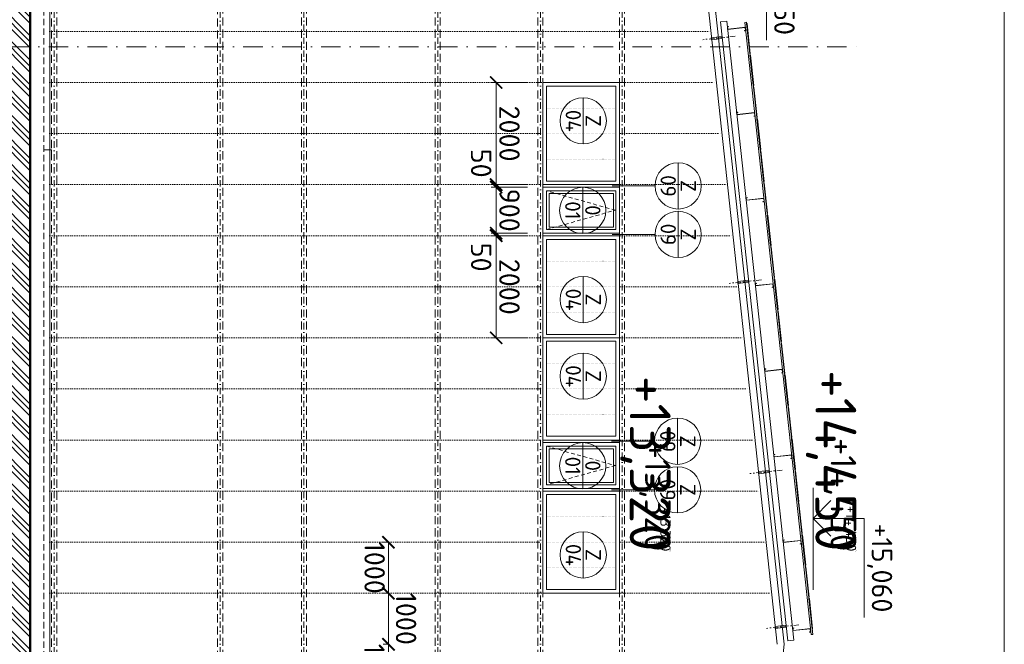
# Model space of a CAD drawing. Header units: millimetres. Extents: x -725694 to 5289369, y -1488057 to 2187451.
# Tile 20 of 256: x -85901 to -66620, y 11700 to 23930. Entities that reach past the tile are written whole.
import ezdxf
from ezdxf.enums import TextEntityAlignment as Align

# ---------------------------------------------------------------- set-up
doc = ezdxf.new("R2010")
doc.units = ezdxf.units.MM
for name, pattern in [('CARKOVANA', [5, 3, -2]), ('CENTERX2', [101.6, 63.5, -12.7, 12.7, -12.7]), ('DASHDOT', [25.4, 12.7, -6.35, 0, -6.35]), ('DOT', [6.35, 0, -6.35]), ('HIDDEN', [9.525, 6.35, -3.175])]:
    doc.linetypes.add(name, pattern=pattern)
doc.layers.get('Defpoints').update_dxf_attribs({"color": 8})
for name, color, linetype in [('0 @ 1', 7, 'Continuous'), ('0 @ 10', 7, 'Continuous'), ('0 @ 100', 7, 'Continuous'), ('0 @ 200', 7, 'Continuous'), ('0 @ 250 (1)', 7, 'Continuous'), ('0 @ 250 (2)', 7, 'Continuous'), ('0 @ 400', 7, 'Continuous')]:
    doc.layers.add(name, color=color, linetype=linetype)
for name, color, linetype, lineweight in [('A99_FVE_řez', 6, 'Continuous', 5), ('A99_N_kce-pohl', 1, 'Continuous', 9), ('A99_N_kce-rez-ten', 4, 'Continuous', 9), ('A99_N_koty-200', 5, 'Continuous', 5), ('A99_N_koty-200 @ 200', 5, 'Continuous', 5), ('A99_N_koty-200-vysk', 6, 'Continuous', 9), ('A99_N_osy', 1, 'CENTERX2', 9), ('A99_N_sraf', 252, 'Continuous', 0), ('A99_N_znaceni 200', 5, 'Continuous', 5), ('A99_S_kce-rez-sil', 7, 'Continuous', 15), ('A99_S_osy', 1, 'CENTERX2', 5), ('A99_S_sraf', 252, 'Continuous', 9)]:
    doc.layers.add(name, color=color, linetype=linetype, lineweight=lineweight)
doc.styles.add('A99_kota', font='isocpeur.ttf', dxfattribs={"height": 2})
doc.styles.add('A99_popis', font='isocpeur.ttf')
doc.dimstyles.new('A99_kota_200 new', dxfattribs={"dimscale": 200, "dimtxt": 2, "dimasz": 1.2, "dimexe": 0.5, "dimexo": 1.5, "dimgap": 0.3, "dimtad": 1, "dimdec": 0, "dimzin": 3, "dimdsep": 46, "dimtxsty": 'A99_kota', "dimblk": 'ARCHTICK', "dimcen": 2.5, "dimazin": 2, "dimtfac": 0.75, "dimtdec": 0, "dimtmove": 2, "dimatfit": 0, "dimfxl": 0, "dimtolj": 1, "dimtzin": 0, "dimlwd": 5, "dimlwe": 5, "dimarcsym": 0})

# ---------------------------------------------------------------- blocks, each defined once
blk = doc.blocks.new('*U24')
at = {"color": 0, "linetype": 'ByBlock', "lineweight": -2}
blk.add_line((-3, 0), (7, 0), dxfattribs=at)
for points in [[(0, 0), (0, 5), (0, 5), (9.7, 5)], [(-1.75, 1.75), (0, 0), (1.75, 1.75)]]:
    blk.add_lwpolyline(points, dxfattribs=at)
at = {"color": 0, "linetype": 'ByBlock', "lineweight": -2, "style": 'A99_kota'}
for tag, p in [('VYSKA', (9.2, 7.75)), ('POPIS', (9.2, 4.5))]:
    blk.add_attdef(tag, text='', height=2, dxfattribs=at).set_placement(p, align=Align.TOP_RIGHT)
blk = doc.blocks.new('*U6764')
at = {"layer": 'A99_N_koty-200-vysk', "lineweight": 5}
ref = blk.add_blockref('*U24', (-70975, 30545), dxfattribs=dict(at, xscale=200, yscale=200, zscale=200, rotation=270))
ref.add_attrib('VYSKA', '+14,450', dxfattribs={"layer": '0 @ 200', "color": 0, "linetype": 'ByBlock', "lineweight": -2, "height": 400, "rotation": 270, "style": 'A99_kota'}).set_placement((-69425, 28705), align=Align.TOP_RIGHT)
ref = blk.add_blockref('*U24', (-70975, 30545), dxfattribs=dict(at, xscale=200, yscale=200, zscale=200, rotation=270))
ref.add_attrib('VYSKA', '+14,450', dxfattribs={"layer": '0 @ 100', "color": 0, "linetype": 'ByBlock', "lineweight": -2, "height": 200, "rotation": 270, "style": 'A99_kota'}).set_placement((-69520, 13520), align=Align.TOP_RIGHT)
ref = blk.add_blockref('*U24', (-70975, 30545), dxfattribs=dict(at, xscale=200, yscale=200, zscale=200, rotation=270))
ref.add_attrib('VYSKA', '+14,450', dxfattribs={"layer": '0 @ 1', "color": 0, "linetype": 'ByBlock', "lineweight": -2, "height": 2, "rotation": 270, "style": 'A99_kota'}).set_placement((-69520, 13520), align=Align.TOP_RIGHT)
ref = blk.add_blockref('*U24', (-70975, 30545), dxfattribs=dict(at, xscale=200, yscale=200, zscale=200, rotation=270))
ref.add_attrib('VYSKA', '+14,450', dxfattribs={"layer": '0 @ 400', "color": 0, "linetype": 'ByBlock', "lineweight": -2, "height": 800, "rotation": 270, "style": 'A99_kota'}).set_placement((-69520, 13520), align=Align.TOP_RIGHT)
ref = blk.add_blockref('*U24', (-70975, 30545), dxfattribs=dict(at, xscale=200, yscale=200, zscale=200, rotation=270))
ref.add_attrib('VYSKA', '+14,450', dxfattribs={"layer": '0 @ 10', "color": 0, "linetype": 'ByBlock', "lineweight": -2, "height": 20, "rotation": 270, "style": 'A99_kota'}).set_placement((-69520, 13520), align=Align.TOP_RIGHT)
ref = blk.add_blockref('*U24', (-70975, 30545), dxfattribs=dict(at, xscale=200, yscale=200, zscale=200, rotation=270))
ref.add_attrib('VYSKA', '+14,450', dxfattribs={"layer": '0 @ 250 (1)', "color": 0, "linetype": 'ByBlock', "lineweight": -2, "height": 500, "rotation": 270, "style": 'A99_kota'}).set_placement((-69520, 13520), align=Align.TOP_RIGHT)
ref = blk.add_blockref('*U24', (-70975, 30545), dxfattribs=dict(at, xscale=200, yscale=200, zscale=200, rotation=270))
ref.add_attrib('VYSKA', '+14,450', dxfattribs={"layer": '0 @ 250 (2)', "color": 0, "linetype": 'ByBlock', "lineweight": -2, "height": 500, "rotation": 270, "style": 'A99_kota'}).set_placement((-69520, 13520), align=Align.TOP_RIGHT)
blk = doc.blocks.new('*U57')
at = {"color": 0, "linetype": 'ByBlock', "lineweight": -2}
blk.add_line((3, 0), (-7, 0), dxfattribs=at)
for points in [[(0, 0), (0, 5), (0, 5), (-9.7, 5)], [(1.75, 1.75), (0, 0), (-1.75, 1.75)]]:
    blk.add_lwpolyline(points, dxfattribs=at)
at = {"color": 0, "linetype": 'ByBlock', "lineweight": -2, "style": 'A99_kota'}
blk.add_attdef('VYSKA', text='', height=2, dxfattribs=at).set_placement((-2, 7.75), align=Align.TOP_RIGHT)
blk.add_attdef('POPIS', text='', height=2, dxfattribs=at).set_placement((-9.2, 4.5), align=Align.TOP_LEFT)
blk = doc.blocks.new('*U6771')
at = {"layer": 'A99_N_koty-200-vysk', "lineweight": 5}
ref = blk.add_blockref('*U57', (-70925, 10820), dxfattribs=dict(at, xscale=-200, yscale=200, zscale=200, rotation=269.9999999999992))
ref.add_attrib('VYSKA', '+14,500', dxfattribs={"layer": '0 @ 400', "color": 0, "linetype": 'ByBlock', "lineweight": -2, "height": 800, "rotation": 270, "style": 'A99_kota'}).set_placement((-69520, 28805), align=Align.TOP_RIGHT)
ref = blk.add_blockref('*U57', (-70925, 10820), dxfattribs=dict(at, xscale=-200, yscale=200, zscale=200, rotation=269.9999999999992))
ref.add_attrib('VYSKA', '+14,500', dxfattribs={"layer": '0 @ 250 (1)', "color": 0, "linetype": 'ByBlock', "lineweight": -2, "height": 500, "rotation": 270, "style": 'A99_kota'}).set_placement((-69520, 28805), align=Align.TOP_RIGHT)
ref = blk.add_blockref('*U57', (-70925, 10820), dxfattribs=dict(at, xscale=-200, yscale=200, zscale=200, rotation=269.9999999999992))
ref.add_attrib('VYSKA', '+14,500', dxfattribs={"layer": '0 @ 250 (2)', "color": 0, "linetype": 'ByBlock', "lineweight": -2, "height": 500, "rotation": 270, "style": 'A99_kota'}).set_placement((-69520, 28805), align=Align.TOP_RIGHT)
ref = blk.add_blockref('*U57', (-70925, 10820), dxfattribs=dict(at, xscale=-200, yscale=200, zscale=200, rotation=269.9999999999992))
ref.add_attrib('VYSKA', '+14,500', dxfattribs={"layer": '0 @ 100', "color": 0, "linetype": 'ByBlock', "lineweight": -2, "height": 200, "rotation": 270, "style": 'A99_kota'}).set_placement((-69520, 28805), align=Align.TOP_RIGHT)
ref = blk.add_blockref('*U57', (-70925, 10820), dxfattribs=dict(at, xscale=-200, yscale=200, zscale=200, rotation=269.9999999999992))
ref.add_attrib('VYSKA', '+14,500', dxfattribs={"layer": '0 @ 10', "color": 0, "linetype": 'ByBlock', "lineweight": -2, "height": 20, "rotation": 270, "style": 'A99_kota'}).set_placement((-69520, 28805), align=Align.TOP_RIGHT)
ref = blk.add_blockref('*U57', (-70925, 10820), dxfattribs=dict(at, xscale=-200, yscale=200, zscale=200, rotation=269.9999999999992))
ref.add_attrib('VYSKA', '+14,500', dxfattribs={"layer": '0 @ 1', "color": 0, "linetype": 'ByBlock', "lineweight": -2, "height": 2, "rotation": 270, "style": 'A99_kota'}).set_placement((-69520, 28805), align=Align.TOP_RIGHT)
ref = blk.add_blockref('*U57', (-70925, 10820), dxfattribs=dict(at, xscale=-200, yscale=200, zscale=200, rotation=269.9999999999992))
ref.add_attrib('VYSKA', '+14,500', dxfattribs={"layer": '0 @ 200', "color": 0, "linetype": 'ByBlock', "lineweight": -2, "height": 400, "rotation": 270, "style": 'A99_kota'}).set_placement((-69375, 8980), align=Align.TOP_RIGHT)
blk = doc.blocks.new('*U104')
at = {"color": 0, "linetype": 'ByBlock', "lineweight": -2}
blk.add_line((-3, 0), (7, 0), dxfattribs=at)
for points in [[(0, 0), (0, 5), (0, 5), (9.7, 5)], [(-1.75, 1.75), (0, 0), (1.75, 1.75)]]:
    blk.add_lwpolyline(points, dxfattribs=at)
at = {"color": 0, "linetype": 'ByBlock', "lineweight": -2, "style": 'A99_kota'}
for tag, p in [('VYSKA', (9.2, 7.75)), ('POPIS', (9.2, 4.5))]:
    blk.add_attdef(tag, text='', height=2, dxfattribs=at).set_placement(p, align=Align.TOP_RIGHT)
blk = doc.blocks.new('*U6774')
at = {"layer": 'A99_N_koty-200-vysk', "lineweight": 5}
ref = blk.add_blockref('*U104', (-72276, 25470), dxfattribs=dict(at, xscale=200, yscale=200, zscale=200, rotation=270))
ref.add_attrib('VYSKA', '+13,150', dxfattribs={"layer": '0 @ 200', "color": 0, "linetype": 'ByBlock', "lineweight": -2, "height": 400, "rotation": 270, "style": 'A99_kota'}).set_placement((-70726, 23630), align=Align.TOP_RIGHT)
ref = blk.add_blockref('*U104', (-72276, 25470), dxfattribs=dict(at, xscale=200, yscale=200, zscale=200, rotation=270))
ref.add_attrib('VYSKA', '+13,150', dxfattribs={"layer": '0 @ 100', "color": 0, "linetype": 'ByBlock', "lineweight": -2, "height": 200, "rotation": 270, "style": 'A99_kota'}).set_placement((-70771, 7321), align=Align.TOP_RIGHT)
ref = blk.add_blockref('*U104', (-72276, 25470), dxfattribs=dict(at, xscale=200, yscale=200, zscale=200, rotation=270))
ref.add_attrib('VYSKA', '+13,150', dxfattribs={"layer": '0 @ 1', "color": 0, "linetype": 'ByBlock', "lineweight": -2, "height": 2, "rotation": 270, "style": 'A99_kota'}).set_placement((-70771, 7321), align=Align.TOP_RIGHT)
ref = blk.add_blockref('*U104', (-72276, 25470), dxfattribs=dict(at, xscale=200, yscale=200, zscale=200, rotation=270))
ref.add_attrib('VYSKA', '+13,150', dxfattribs={"layer": '0 @ 400', "color": 0, "linetype": 'ByBlock', "lineweight": -2, "height": 800, "rotation": 270, "style": 'A99_kota'}).set_placement((-70771, 7321), align=Align.TOP_RIGHT)
ref = blk.add_blockref('*U104', (-72276, 25470), dxfattribs=dict(at, xscale=200, yscale=200, zscale=200, rotation=270))
ref.add_attrib('VYSKA', '+13,150', dxfattribs={"layer": '0 @ 10', "color": 0, "linetype": 'ByBlock', "lineweight": -2, "height": 20, "rotation": 270, "style": 'A99_kota'}).set_placement((-70771, 7321), align=Align.TOP_RIGHT)
ref = blk.add_blockref('*U104', (-72276, 25470), dxfattribs=dict(at, xscale=200, yscale=200, zscale=200, rotation=270))
ref.add_attrib('VYSKA', '+13,150', dxfattribs={"layer": '0 @ 250 (1)', "color": 0, "linetype": 'ByBlock', "lineweight": -2, "height": 500, "rotation": 270, "style": 'A99_kota'}).set_placement((-70771, 7321), align=Align.TOP_RIGHT)
ref = blk.add_blockref('*U104', (-72276, 25470), dxfattribs=dict(at, xscale=200, yscale=200, zscale=200, rotation=270))
ref.add_attrib('VYSKA', '+13,150', dxfattribs={"layer": '0 @ 250 (2)', "color": 0, "linetype": 'ByBlock', "lineweight": -2, "height": 500, "rotation": 270, "style": 'A99_kota'}).set_placement((-70771, 7321), align=Align.TOP_RIGHT)
blk = doc.blocks.new('*U32')
at = {"color": 0, "linetype": 'ByBlock', "lineweight": -2}
blk.add_line((-3, 0), (7, 0), dxfattribs=at)
for points in [[(-1.75, -1.75), (0, 0), (1.75, -1.75)], [(0, 0), (0, -5), (0, -5), (9.7, -5)]]:
    blk.add_lwpolyline(points, dxfattribs=at)
at = {"color": 0, "linetype": 'ByBlock', "lineweight": -2, "style": 'A99_kota'}
for tag, p in [('VYSKA', (9.2, -2.25)), ('POPIS', (9.2, -5.5))]:
    blk.add_attdef(tag, text='', height=2, dxfattribs=at).set_placement(p, align=Align.TOP_RIGHT)
blk = doc.blocks.new('*U6775')
at = {"layer": 'A99_N_koty-200-vysk', "lineweight": 5}
ref = blk.add_blockref('*U32', (-72104, 30545), dxfattribs=dict(at, xscale=200, yscale=200, zscale=200, rotation=270))
ref.add_attrib('VYSKA', '+13,320', dxfattribs={"layer": '0 @ 400', "color": 0, "linetype": 'ByBlock', "lineweight": -2, "height": 800, "rotation": 270, "style": 'A99_kota'}).set_placement((-73155, 13520), align=Align.TOP_RIGHT)
ref = blk.add_blockref('*U32', (-72104, 30545), dxfattribs=dict(at, xscale=200, yscale=200, zscale=200, rotation=270))
ref.add_attrib('VYSKA', '+13,320', dxfattribs={"layer": '0 @ 250 (1)', "color": 0, "linetype": 'ByBlock', "lineweight": -2, "height": 500, "rotation": 270, "style": 'A99_kota'}).set_placement((-73155, 13520), align=Align.TOP_RIGHT)
ref = blk.add_blockref('*U32', (-72104, 30545), dxfattribs=dict(at, xscale=200, yscale=200, zscale=200, rotation=270))
ref.add_attrib('VYSKA', '+13,320', dxfattribs={"layer": '0 @ 250 (2)', "color": 0, "linetype": 'ByBlock', "lineweight": -2, "height": 500, "rotation": 270, "style": 'A99_kota'}).set_placement((-73155, 13520), align=Align.TOP_RIGHT)
ref = blk.add_blockref('*U32', (-72104, 30545), dxfattribs=dict(at, xscale=200, yscale=200, zscale=200, rotation=270))
ref.add_attrib('VYSKA', '+13,320', dxfattribs={"layer": '0 @ 100', "color": 0, "linetype": 'ByBlock', "lineweight": -2, "height": 200, "rotation": 270, "style": 'A99_kota'}).set_placement((-73155, 13520), align=Align.TOP_RIGHT)
ref = blk.add_blockref('*U32', (-72104, 30545), dxfattribs=dict(at, xscale=200, yscale=200, zscale=200, rotation=270))
ref.add_attrib('VYSKA', '+13,320', dxfattribs={"layer": '0 @ 10', "color": 0, "linetype": 'ByBlock', "lineweight": -2, "height": 20, "rotation": 270, "style": 'A99_kota'}).set_placement((-73155, 13520), align=Align.TOP_RIGHT)
ref = blk.add_blockref('*U32', (-72104, 30545), dxfattribs=dict(at, xscale=200, yscale=200, zscale=200, rotation=270))
ref.add_attrib('VYSKA', '+13,320', dxfattribs={"layer": '0 @ 1', "color": 0, "linetype": 'ByBlock', "lineweight": -2, "height": 2, "rotation": 270, "style": 'A99_kota'}).set_placement((-73155, 13520), align=Align.TOP_RIGHT)
ref = blk.add_blockref('*U32', (-72104, 30545), dxfattribs=dict(at, xscale=200, yscale=200, zscale=200, rotation=270))
ref.add_attrib('VYSKA', '+13,320', dxfattribs={"layer": '0 @ 200', "color": 0, "linetype": 'ByBlock', "lineweight": -2, "height": 400, "rotation": 270, "style": 'A99_kota'}).set_placement((-72554, 28705), align=Align.TOP_RIGHT)
blk = doc.blocks.new('*U97')
at = {"color": 0, "linetype": 'ByBlock'}
blk.add_line((-3.02, 0), (3.02, 0), dxfattribs=at)
blk.add_circle((0, 0), 3.02, dxfattribs=at)
at = {"color": 0, "linetype": 'ByBlock', "style": 'A99_popis'}
for tag, p in [('KATEGORIE', (0, 1.31)), ('PRVEK', (0, -1.3))]:
    blk.add_attdef(tag, text='', height=2, dxfattribs=at).set_placement(p, align=Align.MIDDLE_CENTER)
blk = doc.blocks.new('_ArchTick')
at = {"color": 0, "linetype": 'ByBlock', "const_width": 0.15}
blk.add_lwpolyline([(-0.5, -0.5), (0.5, 0.5)], dxfattribs=at)
blk = doc.blocks.new('*D427')
at = {"layer": 'A99_N_koty-200', "color": 0, "lineweight": 5, "transparency": 16777216}
for p, q in [((-87957, 26350), (-90735, 26350)), ((-90635, -950), (-90635, 26350)), ((-86635, -950), (-90735, -950))]:
    blk.add_line(p, q, dxfattribs=at)
at = {"layer": 'Defpoints', "color": 0, "linetype": 'Continuous', "lineweight": 0, "transparency": 16777216}
for p in [(-90635, 26350), (-87657, 26350), (-85045, -950)]:
    blk.add_point(p, dxfattribs=at)
at = {"layer": 'A99_N_koty-200', "color": 0, "linetype": 'Continuous', "lineweight": 5, "transparency": 16777216, "xscale": 240, "yscale": 240, "zscale": 240}
for p, rotation in [((-90635, 26350), 90), ((-90635, -950), 270)]:
    blk.add_blockref('_ArchTick', p, dxfattribs=dict(at, rotation=rotation))
at = {"layer": 'A99_N_koty-200', "color": 0, "linetype": 'Continuous', "lineweight": 5, "transparency": 16777216, "insert": (-90107, 12173), "char_height": 400, "attachment_point": 5, "rotation": 270, "style": 'A99_kota', "bg_fill": 3, "box_fill_scale": 1.1, "bg_fill_color": 256, "bg_fill_true_color": 13158600, "bg_fill_transparency": 0}
blk.add_mtext('\\A1;I. ETAPA', dxfattribs=at)
blk = doc.blocks.new('*U6778')
at = {"layer": 'A99_N_koty-200-vysk', "lineweight": 5}
ref = blk.add_blockref('*U57', (-70365, 14165), dxfattribs=dict(at, xscale=-200, yscale=200, zscale=200, rotation=269.9999999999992))
ref.add_attrib('VYSKA', '+15,060', dxfattribs={"layer": '0 @ 400', "color": 0, "linetype": 'ByBlock', "lineweight": -2, "height": 800, "rotation": 270, "style": 'A99_kota'}).set_placement((-68960, 28805), align=Align.TOP_RIGHT)
ref = blk.add_blockref('*U57', (-70365, 14165), dxfattribs=dict(at, xscale=-200, yscale=200, zscale=200, rotation=269.9999999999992))
ref.add_attrib('VYSKA', '+15,060', dxfattribs={"layer": '0 @ 250 (1)', "color": 0, "linetype": 'ByBlock', "lineweight": -2, "height": 500, "rotation": 270, "style": 'A99_kota'}).set_placement((-68960, 28805), align=Align.TOP_RIGHT)
ref = blk.add_blockref('*U57', (-70365, 14165), dxfattribs=dict(at, xscale=-200, yscale=200, zscale=200, rotation=269.9999999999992))
ref.add_attrib('VYSKA', '+15,060', dxfattribs={"layer": '0 @ 250 (2)', "color": 0, "linetype": 'ByBlock', "lineweight": -2, "height": 500, "rotation": 270, "style": 'A99_kota'}).set_placement((-68960, 28805), align=Align.TOP_RIGHT)
ref = blk.add_blockref('*U57', (-70365, 14165), dxfattribs=dict(at, xscale=-200, yscale=200, zscale=200, rotation=269.9999999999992))
ref.add_attrib('VYSKA', '+15,060', dxfattribs={"layer": '0 @ 100', "color": 0, "linetype": 'ByBlock', "lineweight": -2, "height": 200, "rotation": 270, "style": 'A99_kota'}).set_placement((-68960, 28805), align=Align.TOP_RIGHT)
ref = blk.add_blockref('*U57', (-70365, 14165), dxfattribs=dict(at, xscale=-200, yscale=200, zscale=200, rotation=269.9999999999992))
ref.add_attrib('VYSKA', '+15,060', dxfattribs={"layer": '0 @ 10', "color": 0, "linetype": 'ByBlock', "lineweight": -2, "height": 20, "rotation": 270, "style": 'A99_kota'}).set_placement((-68960, 28805), align=Align.TOP_RIGHT)
ref = blk.add_blockref('*U57', (-70365, 14165), dxfattribs=dict(at, xscale=-200, yscale=200, zscale=200, rotation=269.9999999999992))
ref.add_attrib('VYSKA', '+15,060', dxfattribs={"layer": '0 @ 1', "color": 0, "linetype": 'ByBlock', "lineweight": -2, "height": 2, "rotation": 270, "style": 'A99_kota'}).set_placement((-68960, 28805), align=Align.TOP_RIGHT)
ref = blk.add_blockref('*U57', (-70365, 14165), dxfattribs=dict(at, xscale=-200, yscale=200, zscale=200, rotation=269.9999999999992))
ref.add_attrib('VYSKA', '+15,060', dxfattribs={"layer": '0 @ 200', "color": 0, "linetype": 'ByBlock', "lineweight": -2, "height": 400, "rotation": 270, "style": 'A99_kota'}).set_placement((-68815, 12325), align=Align.TOP_RIGHT)
blk = doc.blocks.new('*D442')
at = {"layer": 'A99_N_koty-200', "color": 0, "lineweight": 5, "transparency": 16777216}
for p, q in [((-75955, 22700), (-76670, 22700)), ((-76570, 22700), (-76570, 20700)), ((-75955, 20700), (-76670, 20700))]:
    blk.add_line(p, q, dxfattribs=at)
at = {"layer": 'Defpoints', "color": 0, "lineweight": 0, "transparency": 16777216}
for p in [(-75655, 22700), (-76570, 20700), (-75655, 20700)]:
    blk.add_point(p, dxfattribs=at)
at = {"layer": 'A99_N_koty-200', "color": 0, "lineweight": 5, "transparency": 16777216, "xscale": 240, "yscale": 240, "zscale": 240}
for p, rotation in [((-76570, 22700), 90), ((-76570, 20700), 270)]:
    blk.add_blockref('_ArchTick', p, dxfattribs=dict(at, rotation=rotation))
at = {"layer": 'A99_N_koty-200', "color": 0, "transparency": 16777216, "insert": (-76310, 21700), "char_height": 400, "attachment_point": 5, "rotation": 270, "style": 'A99_kota'}
blk.add_mtext('\\A1;2000', dxfattribs=at)
blk = doc.blocks.new('*D443')
at = {"layer": 'A99_N_koty-200', "color": 0, "lineweight": 5, "transparency": 16777216}
for p, q in [((-76570, 20700), (-76570, 20940)), ((-75955, 20700), (-76670, 20700)), ((-75955, 20650), (-76670, 20650)), ((-76570, 20700), (-76570, 20650)), ((-76570, 20650), (-76570, 20410))]:
    blk.add_line(p, q, dxfattribs=at)
at = {"layer": 'Defpoints', "color": 0, "lineweight": 0, "transparency": 16777216}
for p in [(-76570, 20650), (-75655, 20700), (-75655, 20650)]:
    blk.add_point(p, dxfattribs=at)
at = {"layer": 'A99_N_koty-200', "color": 0, "lineweight": 5, "transparency": 16777216, "xscale": 240, "yscale": 240, "zscale": 240}
for p, rotation in [((-76570, 20700), 270), ((-76570, 20650), 90)]:
    blk.add_blockref('_ArchTick', p, dxfattribs=dict(at, rotation=rotation))
at = {"layer": 'A99_N_koty-200', "color": 0, "transparency": 16777216, "insert": (-76865, 21120), "char_height": 400, "attachment_point": 5, "rotation": 270, "style": 'A99_kota'}
blk.add_mtext('\\A1;50', dxfattribs=at)
blk = doc.blocks.new('*D444')
at = {"layer": 'A99_N_koty-200', "color": 0, "lineweight": 5, "transparency": 16777216}
for p, q in [((-75955, 20650), (-76670, 20650)), ((-76570, 20650), (-76570, 19750)), ((-75955, 19750), (-76670, 19750))]:
    blk.add_line(p, q, dxfattribs=at)
at = {"layer": 'Defpoints', "color": 0, "lineweight": 0, "transparency": 16777216}
for p in [(-75655, 20650), (-76570, 19750), (-75655, 19750)]:
    blk.add_point(p, dxfattribs=at)
at = {"layer": 'A99_N_koty-200', "color": 0, "lineweight": 5, "transparency": 16777216, "xscale": 240, "yscale": 240, "zscale": 240}
for p, rotation in [((-76570, 20650), 90), ((-76570, 19750), 270)]:
    blk.add_blockref('_ArchTick', p, dxfattribs=dict(at, rotation=rotation))
at = {"layer": 'A99_N_koty-200', "color": 0, "transparency": 16777216, "insert": (-76310, 20200), "char_height": 400, "attachment_point": 5, "rotation": 270, "style": 'A99_kota'}
blk.add_mtext('\\A1;900', dxfattribs=at)
blk = doc.blocks.new('*D445')
at = {"layer": 'A99_N_koty-200', "color": 0, "lineweight": 5, "transparency": 16777216}
for p, q in [((-75955, 19700), (-76670, 19700)), ((-76570, 17700), (-76570, 19700)), ((-75955, 17700), (-76670, 17700))]:
    blk.add_line(p, q, dxfattribs=at)
at = {"layer": 'Defpoints', "color": 0, "lineweight": 0, "transparency": 16777216}
for p in [(-76570, 19700), (-75655, 19700), (-75655, 17700)]:
    blk.add_point(p, dxfattribs=at)
at = {"layer": 'A99_N_koty-200', "color": 0, "lineweight": 5, "transparency": 16777216, "xscale": 240, "yscale": 240, "zscale": 240}
for p, rotation in [((-76570, 19700), 90), ((-76570, 17700), 270)]:
    blk.add_blockref('_ArchTick', p, dxfattribs=dict(at, rotation=rotation))
at = {"layer": 'A99_N_koty-200', "color": 0, "transparency": 16777216, "insert": (-76310, 18700), "char_height": 400, "attachment_point": 5, "rotation": 270, "style": 'A99_kota'}
blk.add_mtext('\\A1;2000', dxfattribs=at)
blk = doc.blocks.new('*D446')
at = {"layer": 'A99_N_koty-200', "color": 0, "lineweight": 5, "transparency": 16777216}
for p, q in [((-76570, 19750), (-76570, 19990)), ((-75955, 19750), (-76670, 19750)), ((-75955, 19700), (-76670, 19700)), ((-76570, 19700), (-76570, 19750)), ((-76570, 19700), (-76570, 19460))]:
    blk.add_line(p, q, dxfattribs=at)
at = {"layer": 'Defpoints', "color": 0, "lineweight": 0, "transparency": 16777216}
for p in [(-76570, 19750), (-75655, 19750), (-75655, 19700)]:
    blk.add_point(p, dxfattribs=at)
at = {"layer": 'A99_N_koty-200', "color": 0, "lineweight": 5, "transparency": 16777216, "xscale": 240, "yscale": 240, "zscale": 240}
for p, rotation in [((-76570, 19750), 270), ((-76570, 19700), 90)]:
    blk.add_blockref('_ArchTick', p, dxfattribs=dict(at, rotation=rotation))
at = {"layer": 'A99_N_koty-200', "color": 0, "transparency": 16777216, "insert": (-76865, 19280), "char_height": 400, "attachment_point": 5, "rotation": 270, "style": 'A99_kota'}
blk.add_mtext('\\A1;50', dxfattribs=at)
blk = doc.blocks.new('*D447')
at = {"layer": 'A99_N_koty-200', "color": 0, "lineweight": 5, "transparency": 16777216}
for p, q in [((-78680, 12700), (-78780, 12700)), ((-78680, 11700), (-78680, 12700)), ((-78680, 11700), (-78780, 11700))]:
    blk.add_line(p, q, dxfattribs=at)
at = {"layer": 'Defpoints', "color": 0, "lineweight": 0, "transparency": 16777216}
for p in [(-78680, 12700), (-78680, 12700), (-78680, 11700)]:
    blk.add_point(p, dxfattribs=at)
at = {"layer": 'A99_N_koty-200', "color": 0, "lineweight": 5, "transparency": 16777216, "xscale": 240, "yscale": 240, "zscale": 240}
for p, rotation in [((-78680, 12700), 90), ((-78680, 11700), 270)]:
    blk.add_blockref('_ArchTick', p, dxfattribs=dict(at, rotation=rotation))
at = {"layer": 'A99_N_koty-200', "color": 0, "transparency": 16777216, "insert": (-78335, 12200), "char_height": 400, "attachment_point": 5, "rotation": 270, "style": 'A99_kota'}
blk.add_mtext('\\A1;1000', dxfattribs=at)
blk = doc.blocks.new('*D448')
at = {"layer": 'A99_N_koty-200', "color": 0, "lineweight": 5, "transparency": 16777216}
for p, q in [((-78680, 13700), (-78780, 13700)), ((-78680, 12700), (-78680, 13700)), ((-78680, 12700), (-78780, 12700))]:
    blk.add_line(p, q, dxfattribs=at)
at = {"layer": 'Defpoints', "color": 0, "lineweight": 0, "transparency": 16777216}
for p in [(-78680, 13700), (-78680, 13700), (-78680, 12700)]:
    blk.add_point(p, dxfattribs=at)
at = {"layer": 'A99_N_koty-200', "color": 0, "lineweight": 5, "transparency": 16777216, "xscale": 240, "yscale": 240, "zscale": 240}
for p, rotation in [((-78680, 13700), 90), ((-78680, 12700), 270)]:
    blk.add_blockref('_ArchTick', p, dxfattribs=dict(at, rotation=rotation))
at = {"layer": 'A99_N_koty-200', "color": 0, "transparency": 16777216, "insert": (-78950, 13200), "char_height": 400, "attachment_point": 5, "rotation": 270, "style": 'A99_kota'}
blk.add_mtext('\\A1;1000', dxfattribs=at)
blk = doc.blocks.new('*D449')
at = {"layer": 'A99_N_koty-200', "color": 0, "lineweight": 5, "transparency": 16777216}
for p, q in [((-78680, 11700), (-78780, 11700)), ((-78680, 11700), (-78680, 10700)), ((-78680, 10700), (-78780, 10700))]:
    blk.add_line(p, q, dxfattribs=at)
at = {"layer": 'Defpoints', "color": 0, "lineweight": 0, "transparency": 16777216}
for p in [(-78680, 11700), (-78680, 10700), (-78680, 10700)]:
    blk.add_point(p, dxfattribs=at)
at = {"layer": 'A99_N_koty-200', "color": 0, "lineweight": 5, "transparency": 16777216, "xscale": 240, "yscale": 240, "zscale": 240}
for p, rotation in [((-78680, 11700), 90), ((-78680, 10700), 270)]:
    blk.add_blockref('_ArchTick', p, dxfattribs=dict(at, rotation=rotation))
at = {"layer": 'A99_N_koty-200', "color": 0, "transparency": 16777216, "insert": (-78955, 11200), "char_height": 400, "attachment_point": 5, "rotation": 270, "style": 'A99_kota'}
blk.add_mtext('\\A1;1000', dxfattribs=at)

msp = doc.modelspace()

# ---------------------------------------------------------------- hatches: boundary and pattern name
at = {"layer": 'A99_S_sraf', "linetype": 'Continuous', "lineweight": 0}
h = msp.add_hatch(dxfattribs=at)
h.set_pattern_fill('ZEM_PUVODNI', color=256, scale=85)
h.set_pattern_definition([(315, (-68810, 5e-10), (240.4163, 240.4163), []), (315, (-68810, -120.2), (240.4163, 240.4163), []), (315, (-68810, -240.4), (240.4163, 240.4163), [])])
h.paths.add_polyline_path([(-87665, -11482.5), (-85695, -11482.5), (-85695, 24515), (-85625, 24515), (-85625, 114390), (-87665, 114390)])

# ---------------------------------------------------------------- linework, layer by layer
at = {"layer": 'A99_FVE_řez', "lineweight": 5, "ltscale": 2}
for points in [[(-72055.4, 23902.7), (-70742.1, 11783.7), (-70861.4, 11770.7), (-72174.7, 23889.8)], [(-71694.9, 23778.3), (-71688.5, 23718.7), (-71708.4, 23716.5), (-71707.8, 23711.5), (-71683, 23714.2), (-71690.5, 23783.8), (-72033.5, 23746.7), (-72037.8, 23786.4), (-72017.9, 23788.6), (-72018.5, 23793.6), (-72043.3, 23790.9), (-72037.9, 23741.2), (-71694.9, 23778.3)], [(-71700.7, 23878.3), (-70401.7, 11891), (-70371.9, 11894.2), (-71670.9, 23881.5)], [(-71668.2, 23856.7), (-71658.3, 23857.7), (-71593.6, 23261.2), (-71603.6, 23260.2)], [(-71600.9, 23235.3), (-71590.9, 23236.4), (-71526.3, 22639.9), (-71536.2, 22638.8)], [(-71533, 22609), (-71523.1, 22610), (-71458.4, 22013.5), (-71468.4, 22012.5)], [(-71513.7, 22105.6), (-71507.2, 22046), (-71527.1, 22043.8), (-71526.5, 22038.8), (-71501.7, 22041.5), (-71509.2, 22111.1), (-71852.2, 22074), (-71856.5, 22113.7), (-71836.7, 22115.9), (-71837.2, 22120.9), (-71862, 22118.2), (-71856.7, 22068.4), (-71513.7, 22105.6)], [(-71465.4, 21985.1), (-71455.5, 21986.2), (-71390.8, 21389.7), (-71400.8, 21388.6)], [(-71397.5, 21358.8), (-71387.6, 21359.9), (-71322.9, 20763.4), (-71332.9, 20762.3)], [(-71329.9, 20734.9), (-71320, 20736), (-71255.3, 20139.5), (-71265.3, 20138.4)], [(-71332.1, 20430.4), (-71325.7, 20370.8), (-71345.6, 20368.6), (-71345, 20363.6), (-71320.2, 20366.3), (-71327.7, 20435.9), (-71670.7, 20398.8), (-71675, 20438.5), (-71655.1, 20440.7), (-71655.7, 20445.7), (-71680.5, 20443), (-71675.1, 20393.3), (-71332.1, 20430.4)], [(-71261.5, 20103.6), (-71251.6, 20104.7), (-71186.9, 19508.2), (-71196.9, 19507.1)], [(-71193.9, 19479.8), (-71184, 19480.9), (-71119.3, 18884.4), (-71129.3, 18883.3)], [(-71150.6, 18755.2), (-71144.1, 18695.6), (-71164, 18693.4), (-71163.5, 18688.5), (-71138.6, 18691.2), (-71146.2, 18760.7), (-71489.2, 18723.6), (-71493.5, 18763.3), (-71473.6, 18765.5), (-71474.1, 18770.5), (-71499, 18767.8), (-71493.6, 18718.1), (-71150.6, 18755.2)], [(-71060.9, 18252), (-71050.9, 18253.1), (-71115.6, 18849.6), (-71125.5, 18848.5)], [(-70993.3, 17628.1), (-70983.3, 17629.2), (-71048, 18225.7), (-71057.9, 18224.6)], [(-70925.4, 17001.8), (-70915.4, 17002.9), (-70980.1, 17599.4), (-70990, 17598.3)], [(-70969.1, 17080), (-70962.6, 17020.4), (-70982.5, 17018.2), (-70981.9, 17013.3), (-70957.1, 17016), (-70964.6, 17085.6), (-71307.6, 17048.4), (-71311.9, 17088.1), (-71292.1, 17090.3), (-71292.6, 17095.3), (-71317.4, 17092.6), (-71312.1, 17042.9), (-70969.1, 17080)], [(-70857.8, 16377.9), (-70847.8, 16379), (-70912.5, 16975.5), (-70922.4, 16974.5)], [(-70789.9, 15751.6), (-70780, 15752.7), (-70844.6, 16349.2), (-70854.5, 16348.1)], [(-70721.8, 15122.8), (-70711.8, 15123.9), (-70776.5, 15720.4), (-70786.4, 15719.3)], [(-70787.5, 15404.8), (-70781.1, 15345.2), (-70800.9, 15343), (-70800.4, 15338.1), (-70775.6, 15340.8), (-70783.1, 15410.4), (-71126.1, 15373.2), (-71130.4, 15413), (-71110.5, 15415.1), (-71111.1, 15420.1), (-71135.9, 15417.4), (-71130.5, 15367.7), (-70787.5, 15404.8)], [(-70653.9, 14496.5), (-70643.9, 14497.5), (-70708.6, 15094), (-70718.5, 15093)], [(-70586.3, 13872.6), (-70576.3, 13873.7), (-70641, 14470.2), (-70650.9, 14469.1)], [(-70606, 13729.7), (-70599.5, 13670), (-70619.4, 13667.9), (-70618.9, 13662.9), (-70594, 13665.6), (-70601.6, 13735.2), (-70944.6, 13698), (-70948.9, 13737.8), (-70929, 13739.9), (-70929.5, 13744.9), (-70954.4, 13742.2), (-70949, 13692.5), (-70606, 13729.7)], [(-70518.7, 13248.8), (-70508.7, 13249.8), (-70573.4, 13846.3), (-70583.3, 13845.3)], [(-70450.8, 12622.4), (-70440.9, 12623.5), (-70505.5, 13220), (-70515.4, 13218.9)], [(-70383.2, 11998.6), (-70373.3, 11999.7), (-70437.9, 12596.2), (-70447.8, 12595.1)], [(-70419.1, 12004.8), (-70412.6, 11945.1), (-70432.5, 11942.9), (-70432, 11938), (-70407.1, 11940.7), (-70414.6, 12010.3), (-70757.6, 11973.1), (-70761.9, 12012.9), (-70742.1, 12015), (-70742.6, 12020), (-70767.5, 12017.3), (-70762.1, 11967.6), (-70419.1, 12004.8)]]:
    msp.add_lwpolyline(points, close=True, dxfattribs=at)
at = {"layer": 'A99_FVE_řez', "linetype": 'DASHDOT', "lineweight": 5, "ltscale": 8}
for points in [[(-71892.7, 23606), (-72524, 23537.6)], [(-71375.7, 18835.6), (-72007, 18767.2)], [(-70972.1, 15110.8), (-71603.4, 15042.3)], [(-70643.7, 12081), (-71275.1, 12012.6)]]:
    msp.add_lwpolyline(points, dxfattribs=at)
at = {"layer": 'A99_FVE_řez', "lineweight": 5}
for points in [[(-72148.3, 23598.4), (-72144, 23558.7), (-72352.8, 23536), (-72357.1, 23575.8)], [(-71627.1, 18788.2), (-71631.4, 18828), (-71840.2, 18805.4), (-71835.9, 18765.6)], [(-71223.4, 15063.4), (-71227.7, 15103.2), (-71436.5, 15080.5), (-71432.2, 15040.8)], [(-70895.1, 12033.6), (-70899.4, 12073.4), (-71108.2, 12050.8), (-71103.9, 12011)]]:
    msp.add_lwpolyline(points, close=True, dxfattribs=at)
at = {"layer": 'A99_N_kce-pohl', "color": 7, "linetype": 'HIDDEN', "lineweight": 5, "ltscale": 20}
msp.add_line((-85425, 5915.1), (-85425, 100450), dxfattribs=at)
at = {"layer": 'A99_N_kce-pohl', "color": 1, "linetype": 'Continuous', "lineweight": 9}
msp.add_line((-85309.9, 24515), (-85309.9, 5915), dxfattribs=at)
at = {"layer": 'A99_N_kce-pohl', "color": 1, "linetype": 'Continuous', "lineweight": 13}
for p in [(-72309.6, 24438.4), (-72309.6, -1038.4)]:
    msp.add_line(p, (-70929.2, 11700), dxfattribs=at)
at = {"layer": 'A99_N_kce-pohl', "color": 1, "linetype": 'Continuous', "lineweight": 5}
msp.add_lwpolyline([(-72446.7, 24450), (-71065, 11700)], dxfattribs=at)
at = {"layer": 'A99_N_kce-pohl', "linetype": 'Continuous', "lineweight": 5, "ltscale": 0.5}
for points in [[(-74155, 22700), (-74155, 20700), (-75655, 20700), (-75655, 22700)], [(-74225, 22630), (-74225, 20770), (-75585, 20770), (-75585, 22630)], [(-74155, 20700), (-74155, 19700), (-75655, 19700), (-75655, 20700)], [(-74225, 20580), (-74225, 19820), (-75585, 19820), (-75585, 20580)], [(-74275, 20530), (-74275, 19870), (-75535, 19870), (-75535, 20530)], [(-74155, 17700), (-74155, 19700), (-75655, 19700), (-75655, 17700)], [(-74225, 17763.8), (-74225, 19623.8), (-75585, 19623.8), (-75585, 17763.8)], [(-74155, 17700), (-74155, 15700), (-75655, 15700), (-75655, 17700)], [(-74225, 17636.2), (-74225, 15776.2), (-75585, 15776.2), (-75585, 17636.2)], [(-74155, 14700), (-74155, 15700), (-75655, 15700), (-75655, 14700)], [(-74225, 14820), (-74225, 15580), (-75585, 15580), (-75585, 14820)], [(-74275, 14870), (-74275, 15530), (-75535, 15530), (-75535, 14870)], [(-74155, 12700), (-74155, 14700), (-75655, 14700), (-75655, 12700)], [(-74225, 12770), (-74225, 14630), (-75585, 14630), (-75585, 12770)]]:
    msp.add_lwpolyline(points, close=True, dxfattribs=at)
at = {"layer": 'A99_N_kce-pohl', "linetype": 'DOT', "lineweight": 5, "ltscale": 4}
for points in [[(-75575, 22200), (-74235, 22200)], [(-75575, 21700), (-74235, 21700)], [(-75575, 21200), (-74235, 21200)], [(-75575, 19200), (-74235, 19200)], [(-75575, 18700), (-74235, 18700)], [(-75575, 18200), (-74235, 18200)], [(-75575, 17200), (-74235, 17200)], [(-75575, 16700), (-74235, 16700)], [(-75575, 16200), (-74235, 16200)], [(-75575, 14200), (-74235, 14200)], [(-75575, 13700), (-74235, 13700)], [(-75575, 13200), (-74235, 13200)]]:
    msp.add_lwpolyline(points, dxfattribs=at)
at = {"layer": 'A99_N_kce-pohl', "linetype": 'Continuous', "lineweight": 5, "ltscale": 0.5}
for points in [[(-74155, 20700), (-74155, 20650), (-75655, 20650)], [(-74155, 19700), (-74155, 19750), (-75655, 19750)], [(-74155, 15700), (-74155, 15650), (-75655, 15650)], [(-74155, 14700), (-74155, 14750), (-75655, 14750)]]:
    msp.add_lwpolyline(points, dxfattribs=at)
at = {"layer": 'A99_N_kce-pohl', "linetype": 'CARKOVANA', "lineweight": 5, "ltscale": 25}
for points in [[(-75585, 19820), (-74235, 20200), (-75585, 20580)], [(-75585, 15580), (-74235, 15200), (-75585, 14820)]]:
    msp.add_lwpolyline(points, dxfattribs=at)
at = {"layer": 'A99_N_osy', "linetype": 'DASHDOT', "lineweight": 9, "ltscale": 30}
msp.add_lwpolyline([(-89905, 23400), (-69440, 23400)], dxfattribs=at)
at = {"layer": 'A99_N_sraf', "linetype": 'DOT', "lineweight": 5, "ltscale": 7}
for points in [[(-85309.9, 23700), (-72365.4, 23700)], [(-85309.9, 22700), (-72257, 22700)], [(-85309.9, 21700), (-75655, 21700)], [(-74145, 21700), (-72148.7, 21700)], [(-85309.9, 20700), (-75655, 20700)], [(-74145, 20700), (-72040.3, 20700)], [(-85309.9, 19700), (-75655, 19700)], [(-74145, 19700), (-71931.9, 19700)], [(-85309.9, 18700), (-75655, 18700)], [(-74145, 18700), (-71823.6, 18700)], [(-85309.9, 17700), (-75655, 17700)], [(-74145, 17700), (-71715.2, 17700)], [(-85309.9, 16700), (-75655, 16700)], [(-74145, 16700), (-71606.8, 16700)], [(-85309.9, 15700), (-75655, 15700)], [(-74145, 15700), (-71498.5, 15700)], [(-85309.9, 14700), (-75655, 14700)], [(-74145, 14700), (-71390.1, 14700)], [(-85309.9, 13700), (-75655, 13700)], [(-74145, 13700), (-71281.7, 13700)], [(-85309.9, 12700), (-71173.4, 12700)]]:
    msp.add_lwpolyline(points, dxfattribs=at)
at = {"layer": 'A99_N_znaceni 200'}
for points in [[(-73459.5, 20675), (-74300, 20675)], [(-73459.5, 19725), (-74300, 19725)], [(-73469.5, 15675), (-74310, 15675)], [(-73469.5, 14725), (-74310, 14725)]]:
    msp.add_lwpolyline(points, dxfattribs=at)
at = {"layer": 'A99_S_kce-rez-sil', "linetype": 'HIDDEN', "lineweight": 0, "ltscale": 25}
for points in [[(-82025, 5700), (-82025, 24450), (-81925, 24450), (-81925, 5700)], [(-80385, -950), (-80385, 24450), (-80285, 24450), (-80285, -950)], [(-77765, -950), (-77765, 24450), (-77665, 24450), (-77665, -950)], [(-75755, -950), (-75755, 24450), (-75655, 24450), (-75655, -950)], [(-74155, -950), (-74155, 24450), (-74055, 24450), (-74055, -950)]]:
    msp.add_lwpolyline(points, dxfattribs=at)
at = {"layer": 'A99_S_osy', "linetype": 'DASHDOT', "lineweight": 5, "ltscale": 10}
for points in [[(-81975, 24600), (-81975, 5700)], [(-80335, 24600), (-80335, -950)], [(-77715, 24600), (-77715, -950)], [(-75705, 24600), (-75705, -950)], [(-74105, 24600), (-74105, -950)]]:
    msp.add_lwpolyline(points, dxfattribs=at)

# ---------------------------------------------------------------- block references
at = {"layer": 'A99_N_kce-pohl', "color": 3, "linetype": 'Continuous', "lineweight": 0}
for name in ['*U6771', '*U6778', '*U6775', '*U6764', '*U6774']:
    msp.add_blockref(name, (0, 0), dxfattribs=at)
at = {"layer": 'A99_N_znaceni 200', "xscale": 150, "yscale": 150, "zscale": 150, "rotation": 270}
for p, values in [((-74865, 21950), {'KATEGORIE': 'Z', 'PRVEK': '04'}), ((-74875, 20196.9), {'KATEGORIE': '0', 'PRVEK': '01'}), ((-74865, 16950), {'KATEGORIE': 'Z', 'PRVEK': '04'}), ((-74875, 15196.9), {'KATEGORIE': '0', 'PRVEK': '01'})]:
    msp.add_blockref('*U97', p, dxfattribs=at).add_auto_attribs(values)
at = {"layer": 'A99_N_znaceni 200'}
ref = msp.add_blockref('*U97', (-73006.5, 20675), dxfattribs=dict(at, xscale=-150, yscale=150, zscale=150, rotation=269.999999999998))
ref.add_attrib('KATEGORIE', 'Z', dxfattribs={"layer": '0', "color": 0, "linetype": 'ByBlock', "height": 300, "rotation": 90, "style": 'A99_popis'}).set_placement((-72810, 20675), align=Align.MIDDLE_CENTER)
ref.add_attrib('PRVEK', '09', dxfattribs={"layer": '0', "color": 0, "linetype": 'ByBlock', "height": 300, "rotation": 90, "style": 'A99_popis', "text_generation_flag": 6}).set_placement((-73201.2, 20675), align=Align.MIDDLE_CENTER)
ref = msp.add_blockref('*U97', (-73006.5, 19725), dxfattribs=dict(at, xscale=-150, yscale=150, zscale=150, rotation=269.999999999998))
ref.add_attrib('KATEGORIE', 'Z', dxfattribs={"layer": '0', "color": 0, "linetype": 'ByBlock', "height": 300, "rotation": 90, "style": 'A99_popis'}).set_placement((-72810, 19725), align=Align.MIDDLE_CENTER)
ref.add_attrib('PRVEK', '09', dxfattribs={"layer": '0', "color": 0, "linetype": 'ByBlock', "height": 300, "rotation": 90, "style": 'A99_popis', "text_generation_flag": 6}).set_placement((-73201.2, 19725), align=Align.MIDDLE_CENTER)
ref = msp.add_blockref('*U97', (-74865, 18450), dxfattribs=dict(at, xscale=-150, yscale=150, zscale=150, rotation=270))
ref.add_attrib('KATEGORIE', 'Z', dxfattribs={"layer": '0', "color": 0, "linetype": 'ByBlock', "height": 300, "rotation": 270, "style": 'A99_popis'}).set_placement((-74668.5, 18450), align=Align.MIDDLE_CENTER)
ref.add_attrib('PRVEK', '04', dxfattribs={"layer": '0', "color": 0, "linetype": 'ByBlock', "height": 300, "rotation": 270, "style": 'A99_popis'}).set_placement((-75059.7, 18450), align=Align.MIDDLE_CENTER)
ref = msp.add_blockref('*U97', (-73016.5, 15675), dxfattribs=dict(at, xscale=-150, yscale=150, zscale=150, rotation=269.999999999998))
ref.add_attrib('KATEGORIE', 'Z', dxfattribs={"layer": '0', "color": 0, "linetype": 'ByBlock', "height": 300, "rotation": 90, "style": 'A99_popis'}).set_placement((-72820, 15675), align=Align.MIDDLE_CENTER)
ref.add_attrib('PRVEK', '09', dxfattribs={"layer": '0', "color": 0, "linetype": 'ByBlock', "height": 300, "rotation": 90, "style": 'A99_popis', "text_generation_flag": 6}).set_placement((-73211.2, 15675), align=Align.MIDDLE_CENTER)
ref = msp.add_blockref('*U97', (-73016.5, 14725), dxfattribs=dict(at, xscale=-150, yscale=150, zscale=150, rotation=269.999999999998))
ref.add_attrib('KATEGORIE', 'Z', dxfattribs={"layer": '0', "color": 0, "linetype": 'ByBlock', "height": 300, "rotation": 90, "style": 'A99_popis'}).set_placement((-72820, 14725), align=Align.MIDDLE_CENTER)
ref.add_attrib('PRVEK', '09', dxfattribs={"layer": '0', "color": 0, "linetype": 'ByBlock', "height": 300, "rotation": 90, "style": 'A99_popis', "text_generation_flag": 6}).set_placement((-73211.2, 14725), align=Align.MIDDLE_CENTER)
ref = msp.add_blockref('*U97', (-74865, 13450), dxfattribs=dict(at, xscale=-150, yscale=150, zscale=150, rotation=270))
ref.add_attrib('KATEGORIE', 'Z', dxfattribs={"layer": '0', "color": 0, "linetype": 'ByBlock', "height": 300, "rotation": 270, "style": 'A99_popis'}).set_placement((-74668.5, 13450), align=Align.MIDDLE_CENTER)
ref.add_attrib('PRVEK', '04', dxfattribs={"layer": '0', "color": 0, "linetype": 'ByBlock', "height": 300, "rotation": 270, "style": 'A99_popis'}).set_placement((-75059.7, 13450), align=Align.MIDDLE_CENTER)

# ---------------------------------------------------------------- dimensions: what is measured, and where the dimension line sits
at = {"layer": 'A99_N_koty-200 @ 200'}
for base, p1, p2, angle, picture, middle in [((-76570, 20700), (-75655, 22700), (-75655, 20700), 270, '*D442', (-76310, 21700)), ((-76570, 19750), (-75655, 20650), (-75655, 19750), 270, '*D444', (-76310, 20200)), ((-76570, 19700), (-75655, 17700), (-75655, 19700), 90, '*D445', (-76310, 18700))]:
    dim = msp.add_linear_dim(base=base, p1=p1, p2=p2, angle=angle, dimstyle='A99_kota_200 new', override={"dimscale": 200, "dimtix": 0, "dimtofl": 1, "dimtmove": 2, "dimatfit": 3}, dxfattribs=at)
    dim.commit()
    dim.dimension.update_dxf_attribs({"geometry": picture, "text_midpoint": middle})
for base, p1, p2, angle, picture, middle in [((-76570, 20650), (-75655, 20700), (-75655, 20650), 270, '*D443', (-76865, 21120)), ((-76570, 19750), (-75655, 19700), (-75655, 19750), 90, '*D446', (-76865, 19280)), ((-78680, 13700), (-78680, 12700), (-78680, 13700), 270, '*D448', (-78950, 13200)), ((-78680, 12700), (-78680, 11700), (-78680, 12700), 270, '*D447', (-78335, 12200)), ((-78680, 10700), (-78680, 11700), (-78680, 10700), 90, '*D449', (-78955, 11200))]:
    dim = msp.add_linear_dim(base=base, p1=p1, p2=p2, angle=angle, dimstyle='A99_kota_200 new', override={"dimscale": 200, "dimtix": 0, "dimtofl": 1, "dimtmove": 2, "dimatfit": 3}, dxfattribs=at)
    dim.commit()
    dim.dimension.update_dxf_attribs({"geometry": picture, "text_midpoint": middle, "dimtype": 128})

# ---------------------------------------------------------------- next in the draw order: dimensions: what is measured, and where the dimension line sits
at = {"layer": 'A99_N_koty-200 @ 200', "color": 1, "linetype": 'Continuous', "lineweight": 5}
dim = msp.add_linear_dim(base=(-90635, 26350), p1=(-85045, -950), p2=(-87657.3, 26350), angle=90, text='I. ETAPA', dimstyle='A99_kota_200 new', override={"dimscale": 200, "dimtix": 0, "dimtofl": 1, "dimtmove": 2, "dimatfit": 0, "dimfxl": 20, "dimtfill": 1}, dxfattribs=at)
dim.commit()
dim.dimension.update_dxf_attribs({"geometry": '*D427', "text_midpoint": (-90107.5, 12172.5), "dimtype": 128})

# ---------------------------------------------------------------- next in the draw order: linework, layer by layer
at = {"layer": 'A99_N_kce-pohl', "color": 7, "lineweight": 50}
msp.add_lwpolyline([(-85695, 24515), (-85695, -11482.5)], dxfattribs=at)
at = {"layer": 'A99_N_kce-rez-ten', "color": 3, "linetype": 'Continuous', "lineweight": 0, "ltscale": 0.5}
msp.add_lwpolyline([(-66620, 115340), (-66620, -12735), (-95850, -12735), (-95850, 115340)], close=True, dxfattribs=at)
msp.add_lwpolyline([(-85425, 21385), (-85275, 21385), (-85275, 21255)], dxfattribs=at)
at = {"layer": 'A99_S_kce-rez-sil', "linetype": 'HIDDEN', "lineweight": 0, "ltscale": 25}
msp.add_lwpolyline([(-85275, 5700), (-85275, 24450), (-85175, 24450), (-85175, 5700)], dxfattribs=at)
at = {"layer": 'A99_S_osy', "linetype": 'DASHDOT', "lineweight": 5, "ltscale": 10}
msp.add_lwpolyline([(-85225, 24600), (-85225, -950)], dxfattribs=at)

doc.saveas('drawing.dxf')
